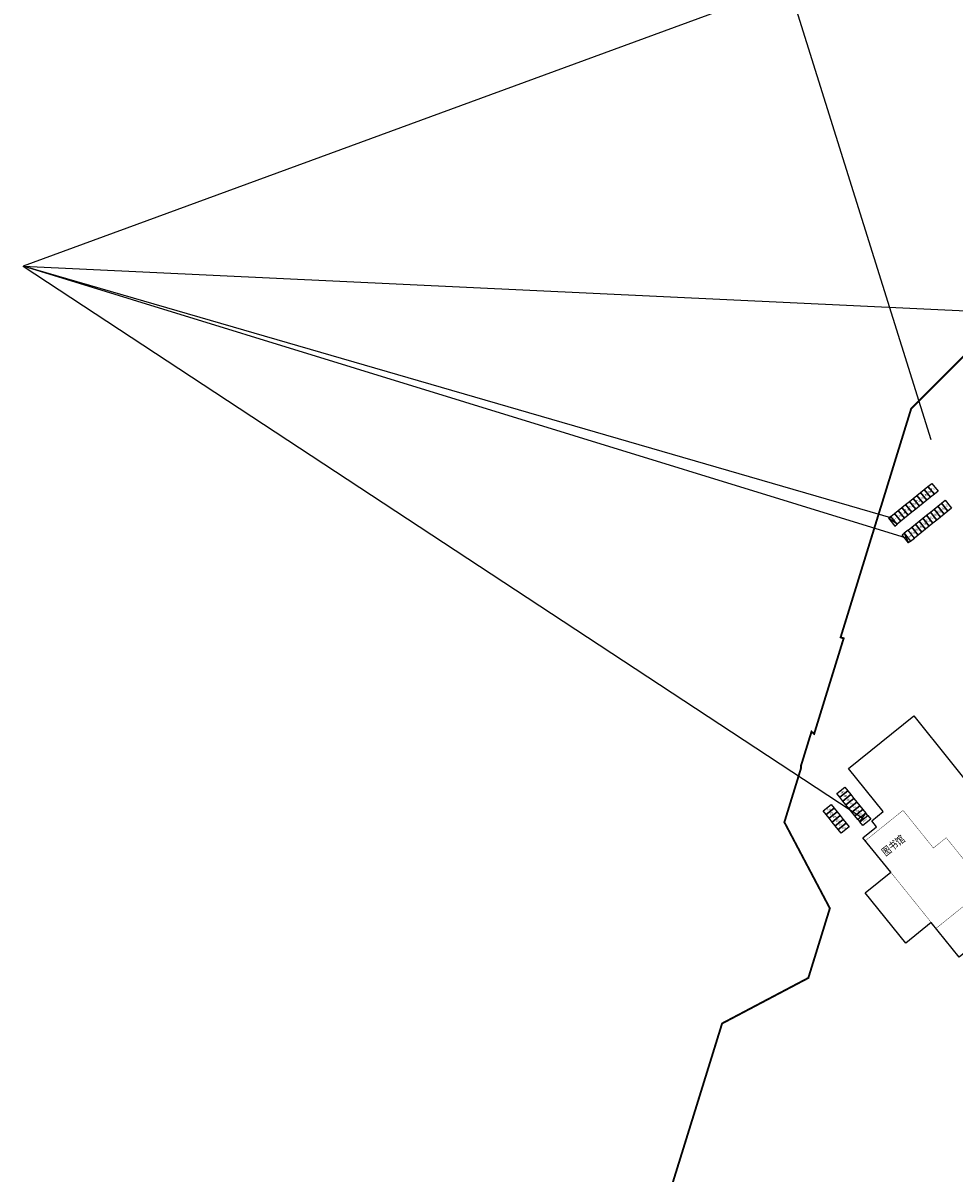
# Model space of a CAD drawing. Header units: millimetres. Extents: x 38389465 to 38395088, y 2473666 to 2480744.
# Tile 58 of 256: x 38391644 to 38392132, y 2477802 to 2478403. Entities that reach past the tile are written whole.
import ezdxf
from ezdxf.enums import TextEntityAlignment as Align

# ---------------------------------------------------------------- set-up
doc = ezdxf.new("R2010")
doc.units = ezdxf.units.MM
doc.header["$LTSCALE"] = 2
doc.linetypes.add('CENTER2', pattern=[1.125, 0.75, -0.125, 0.125, -0.125])
doc.linetypes.add('DASH', pattern=[0.35, 0.25, -0.1])
doc.layers.add('0核算', color=6, linetype='CONTINUOUS', plot=False)
for name, color, linetype in [('w-停车位-临时', 8, 'CONTINUOUS'), ('w-文字', 7, 'CONTINUOUS'), ('w-用地红线', 1, 'CONTINUOUS'), ('建筑', 31, 'CONTINUOUS')]:
    doc.layers.add(name, color=color, linetype=linetype)
doc.styles.add('中等线体', font='txt', dxfattribs={"width": 0.8})

msp = doc.modelspace()

# ---------------------------------------------------------------- linework, layer by layer
at = {"layer": '0核算', "color": 6, "linetype": 'Continuous', "flags": 128}
msp.add_lwpolyline([(38392119.261, 2478185.31), (38391954.96, 2478710.473), (38392208.126, 2478476.042)], dxfattribs=at)
at = {"layer": '0核算', "color": 3, "linetype": 'ByBlock', "flags": 128}
for points in [[(38392236.542, 2478493.398), (38391644.472, 2478276.194), (38392310.608, 2478244.652)], [(38392099.488, 2478144.15), (38391644.472, 2478276.194), (38392084.085, 2477987.256)], [(38392106.372, 2478134.026), (38391644.472, 2478276.194)]]:
    msp.add_lwpolyline(points, dxfattribs=at)
at = {"layer": '0核算', "color": 6}
msp.add_lwpolyline([(38392173.705, 2477946.816), (38392171.446, 2477944.998), (38392171.885, 2477944.453), (38392171.651, 2477944.264), (38392171.714, 2477944.186), (38392171.169, 2477943.748), (38392170.667, 2477944.371), (38392133.979, 2477914.834), (38392119.43, 2477932.906), (38392106.111, 2477922.182), (38392084.915, 2477948.51), (38392091.925, 2477954.154), (38392098.235, 2477959.234), (38392083.686, 2477977.305), (38392090.774, 2477983.012), (38392088.266, 2477986.127), (38392094.264, 2477990.956), (38392076.078, 2478013.545), (38392110.195, 2478041.012), (38392148.323, 2477993.653), (38392140.845, 2477987.633), (38392156.272, 2477968.471)], close=True, dxfattribs=at)
at = {"layer": 'w-停车位-临时', "color": 6, "linetype": 'ByBlock', "flags": 128}
for points in [[(38392113.786, 2478157.905), (38392115.733, 2478159.473), (38392119.057, 2478155.345), (38392117.11, 2478153.777)], [(38392115.733, 2478159.473), (38392117.681, 2478161.041), (38392121.005, 2478156.913), (38392119.057, 2478155.345)], [(38392117.681, 2478161.041), (38392119.628, 2478162.609), (38392122.952, 2478158.481), (38392121.005, 2478156.913)], [(38392105.997, 2478151.634), (38392107.944, 2478153.202), (38392111.268, 2478149.074), (38392109.321, 2478147.506)], [(38392107.944, 2478153.202), (38392109.891, 2478154.77), (38392113.215, 2478150.642), (38392111.268, 2478149.074)], [(38392109.892, 2478154.77), (38392111.839, 2478156.337), (38392115.163, 2478152.209), (38392113.216, 2478150.641)], [(38392111.839, 2478156.337), (38392113.786, 2478157.905), (38392117.11, 2478153.777), (38392115.163, 2478152.209)], [(38392124.767, 2478152.239), (38392126.715, 2478153.807), (38392130.039, 2478149.679), (38392128.091, 2478148.111)], [(38392100.155, 2478146.93), (38392102.102, 2478148.498), (38392105.426, 2478144.37), (38392103.479, 2478142.802)], [(38392102.102, 2478148.498), (38392104.049, 2478150.066), (38392107.373, 2478145.938), (38392105.426, 2478144.37)], [(38392104.05, 2478150.066), (38392105.997, 2478151.634), (38392109.321, 2478147.506), (38392107.374, 2478145.938)], [(38392116.979, 2478145.967), (38392118.926, 2478147.535), (38392122.25, 2478143.407), (38392120.302, 2478141.839)], [(38392118.926, 2478147.535), (38392120.873, 2478149.103), (38392124.197, 2478144.975), (38392122.25, 2478143.407)], [(38392120.873, 2478149.103), (38392122.82, 2478150.671), (38392126.144, 2478146.543), (38392124.197, 2478144.975)], [(38392122.82, 2478150.671), (38392124.767, 2478152.239), (38392128.091, 2478148.111), (38392126.144, 2478146.543)], [(38392109.189, 2478139.696), (38392111.136, 2478141.264), (38392114.46, 2478137.136), (38392112.513, 2478135.568)], [(38392111.136, 2478141.264), (38392113.084, 2478142.832), (38392116.408, 2478138.704), (38392114.46, 2478137.136)], [(38392113.084, 2478142.832), (38392115.031, 2478144.4), (38392118.355, 2478140.272), (38392116.408, 2478138.704)], [(38392115.031, 2478144.4), (38392116.978, 2478145.968), (38392120.302, 2478141.84), (38392118.355, 2478140.272)], [(38392107.242, 2478138.128), (38392109.189, 2478139.696), (38392112.513, 2478135.568), (38392110.566, 2478134)], [(38392074.234, 2478003.716), (38392075.801, 2478001.769), (38392071.673, 2477998.445), (38392070.105, 2478000.393)], [(38392075.801, 2478001.769), (38392077.369, 2477999.822), (38392073.241, 2477996.498), (38392071.673, 2477998.445)], [(38392077.369, 2477999.822), (38392078.937, 2477997.874), (38392074.809, 2477994.551), (38392073.241, 2477996.498)], [(38392078.937, 2477997.874), (38392080.505, 2477995.927), (38392076.376, 2477992.603), (38392074.809, 2477994.551)], [(38392066.999, 2477994.683), (38392068.567, 2477992.735), (38392064.439, 2477989.412), (38392062.871, 2477991.359)], [(38392068.567, 2477992.735), (38392070.135, 2477990.788), (38392066.007, 2477987.464), (38392064.439, 2477989.412)], [(38392070.135, 2477990.788), (38392071.703, 2477988.841), (38392067.574, 2477985.517), (38392066.007, 2477987.464)], [(38392080.505, 2477995.927), (38392082.072, 2477993.979), (38392077.944, 2477990.656), (38392076.376, 2477992.603)], [(38392082.072, 2477993.98), (38392083.64, 2477992.032), (38392079.512, 2477988.709), (38392077.944, 2477990.656)], [(38392083.641, 2477992.033), (38392085.209, 2477990.085), (38392081.08, 2477986.762), (38392079.512, 2477988.709)], [(38392071.703, 2477988.841), (38392073.27, 2477986.893), (38392069.142, 2477983.57), (38392067.574, 2477985.517)], [(38392073.27, 2477986.893), (38392074.838, 2477984.946), (38392070.71, 2477981.622), (38392069.142, 2477983.57)], [(38392074.838, 2477984.946), (38392076.406, 2477982.999), (38392072.278, 2477979.675), (38392070.71, 2477981.622)]]:
    msp.add_lwpolyline(points, close=True, dxfattribs=at)
at = {"layer": 'w-停车位-临时', "color": 3, "linetype": 'ByBlock', "flags": 128}
for points in [[(38392098.208, 2478145.363), (38392100.155, 2478146.93), (38392103.478, 2478142.803), (38392101.531, 2478141.235), (38392098.208, 2478145.363), (38392097.039, 2478144.422), (38392100.363, 2478140.294), (38392101.531, 2478141.235), (38392097.039, 2478144.422)], [(38392108.617, 2478132.432), (38392110.565, 2478134), (38392107.242, 2478138.128), (38392105.294, 2478136.56), (38392108.618, 2478132.432), (38392107.449, 2478131.492), (38392104.126, 2478135.62), (38392105.294, 2478136.56), (38392107.449, 2478131.492)], [(38392086.149, 2477988.917), (38392087.717, 2477986.97), (38392083.589, 2477983.647), (38392082.021, 2477985.594), (38392086.149, 2477988.917), (38392085.209, 2477990.085), (38392081.08, 2477986.762), (38392082.021, 2477985.594), (38392085.209, 2477990.085)]]:
    msp.add_lwpolyline(points, dxfattribs=at)
at = {"layer": 'w-用地红线', "linetype": 'CENTER2', "ltscale": 10, "const_width": 1, "flags": 128}
msp.add_lwpolyline([(38392322.21, 2478095.525), (38392322.221, 2478095.534), (38392322.726, 2478095.941), (38392339.637, 2478074.935), (38392426.871, 2477966.58), (38392444.089, 2477945.665), (38392461.759, 2477925.131), (38392479.874, 2477904.989), (38392479.37, 2477904.493), (38392477.981, 2477903.129), (38392476.883, 2477902.05), (38392446.428, 2477872.123), (38392437.841, 2477863.684), (38392367.699, 2477794.758), (38392354.7, 2477781.985), (38392326.706, 2477754.477), (38392216.993, 2477646.666), (38392211.937, 2477641.698), (38392202.39, 2477638.873), (38392192.275, 2477633.901), (38392185.587, 2477631.456), (38392175.095, 2477629.067), (38392169.141, 2477626.552), (38392165.223, 2477624.897), (38392161.11, 2477622.559), (38392158.427, 2477621.559), (38392158.363, 2477621.535), (38392144.226, 2477615.014), (38392144.068, 2477614.941), (38392138.265, 2477613.305), (38392136.34, 2477612.762), (38392129.235, 2477612.787), (38392120.406, 2477610.432), (38392117.448, 2477611.313), (38392117.434, 2477611.317), (38392117.342, 2477611.322), (38392117.307, 2477611.314), (38392117.158, 2477611.279), (38392108.956, 2477611.749), (38392093.829, 2477617.195), (38392082.265, 2477623.717), (38392081.343, 2477623.984), (38392078.447, 2477624.535), (38392070.901, 2477625.705), (38392069.518, 2477625.501), (38392056.04, 2477625.331), (38392055.411, 2477624.954), (38392051.75, 2477625.253), (38392051.914, 2477624.508), (38392051.777, 2477623.604), (38392051.764, 2477623.519), (38392051.643, 2477623.052), (38392050.954, 2477622.825), (38392047.928, 2477624.062), (38392041.722, 2477626.599), (38392029.005, 2477631.797), (38392025.609, 2477634.531), (38392022.626, 2477636.932), (38392022.356, 2477636.959), (38392012.362, 2477634.149), (38392000.809, 2477629.766), (38391995.576, 2477630.789), (38391991.238, 2477631.638), (38391983.876, 2477638.664), (38391980.386, 2477641.436), (38391979.579, 2477642.887), (38391973.551, 2477643.517), (38391968.98, 2477645.399), (38391966.425, 2477649.635), (38391966.829, 2477657.367), (38391968.446, 2477668.76), (38391972.711, 2477699.101), (38391974.166, 2477705.073), (38391975.266, 2477709.589), (38391976.947, 2477713.185), (38391978.069, 2477713.407), (38391980.614, 2477713.909), (38391971.8, 2477730.332), (38391989.765, 2477740.566), (38391974.857, 2477766.736), (38392009.506, 2477878.481), (38392010.025, 2477880.156), (38392055.122, 2477903.97), (38392066.368, 2477940.381), (38392042.585, 2477985.42), (38392051.298, 2478013.66), (38392051.235, 2478014.804), (38392056.775, 2478032.757), (38392058.168, 2478031.587), (38392062.781, 2478046.616), (38392073.596, 2478081.586), (38392072.347, 2478081.938), (38392071.991, 2478082.07), (38392073.062, 2478085.542), (38392075.714, 2478094.137), (38392108.906, 2478201.71), (38392144.549, 2478237.353), (38392180.192, 2478272.995), (38392247.599, 2478186.221), (38392298.598, 2478124.854), (38392322.21, 2478095.525)], close=True, dxfattribs=at)
at = {"layer": '建筑', "color": 152, "linetype": 'DASH', "ltscale": 10, "const_width": 0.2, "flags": 128}
msp.add_lwpolyline([(38392084.94, 2477975.747), (38392104.647, 2477991.613), (38392120.513, 2477971.906), (38392127.212, 2477977.299), (38392143.015, 2477957.67), (38392136.471, 2477952.402), (38392141.739, 2477945.859), (38392121.876, 2477929.868)], close=True, dxfattribs=at)

# ---------------------------------------------------------------- texts
at = {"layer": '0核算', "linetype": 'ByBlock', "style": '中等线体', "width": 0.8}
for s, p in [('149', (38392118.369, 2478158.193)), ('150', (38392120.316, 2478159.761)), ('153', (38392110.58, 2478151.922)), ('154', (38392112.527, 2478153.489)), ('147', (38392114.475, 2478155.057)), ('148', (38392116.422, 2478156.625)), ('159', (38392104.738, 2478147.218)), ('151', (38392106.685, 2478148.786)), ('152', (38392108.632, 2478150.354)), ('163', (38392121.561, 2478146.255)), ('155', (38392123.509, 2478147.823)), ('156', (38392125.456, 2478149.391)), ('157', (38392127.403, 2478150.959)), ('158', (38392102.791, 2478145.65)), ('166', (38392113.772, 2478139.984)), ('160', (38392115.719, 2478141.552)), ('161', (38392117.666, 2478143.12)), ('162', (38392119.614, 2478144.687)), ('164', (38392109.877, 2478136.848)), ('165', (38392111.825, 2478138.416)), ('167', (38392072.953, 2478001.081)), ('168', (38392074.521, 2477999.133)), ('169', (38392076.089, 2477997.186)), ('170', (38392065.719, 2477992.047)), ('171', (38392067.287, 2477990.1)), ('172', (38392077.657, 2477995.239)), ('173', (38392079.224, 2477993.291)), ('174', (38392080.792, 2477991.344)), ('175', (38392068.855, 2477988.153)), ('176', (38392070.422, 2477986.205)), ('177', (38392071.99, 2477984.258)), ('178', (38392082.361, 2477989.397)), ('179', (38392073.558, 2477982.311))]:
    msp.add_text(s, height=1, dxfattribs=at).set_placement(p, align=Align.MIDDLE_CENTER)
at = {"layer": 'w-文字', "linetype": 'ByBlock', "style": '中等线体', "width": 0.8}
for p in [(38392098.828, 2478142.341), (38392106.861, 2478133.462), (38392083.804, 2477985.195)]:
    msp.add_text('无障碍车位', height=0.5, rotation=38.83727, dxfattribs=at).set_placement(p)
at = {"layer": 'w-文字', "style": '中等线体', "width": 0.8}
msp.add_text('图书馆', height=4, rotation=38.83727, dxfattribs=at).set_placement((38392095.566, 2477967.432))

doc.saveas('drawing.dxf')
